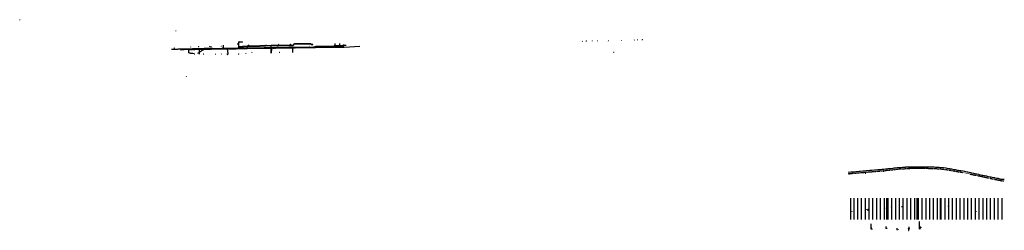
# Model space of a CAD drawing. Header units: feet. Extents: x 2475603 to 2488584, y 497700 to 500482.
import ezdxf

# ---------------------------------------------------------------- set-up
doc = ezdxf.new("R2010")
doc.units = ezdxf.units.FT
doc.header["$MEASUREMENT"] = 0
for name, pattern in [('DASHED', [0.75, 0.5, -0.25]), ('DASHED2', [0.375, 0.25, -0.125]), ('OhDOT_USTN2', [0.11, 0.069, -0.041])]:
    doc.linetypes.add(name, pattern=pattern)
for name, color, linetype in [('BR_P_Gen_Hatch', 253, 'Continuous'), ('PF_X_Ground_Line', 3, 'OhDOT_USTN2'), ('UT_P_Electric_Cells', 1, 'Continuous'), ('UT_P_Water', 5, 'water'), ('UT_P_Water_Cells', 5, 'Continuous'), ('UT_X_DuctBank', 30, 'teleex'), ('UT_X_Gas', 190, 'gasex'), ('UT_X_Misc_Cells', 7, 'Continuous'), ('UT_X_Telecom', 30, 'teleex'), ('UT_X_Water', 133, 'waterex'), ('XS_P_Excavation_Limits', 30, 'Continuous')]:
    doc.layers.add(name, color=color, linetype=linetype)
doc.layers.add('SC_Scratch1', color=7, linetype='Continuous', plot=False)
doc.layers.add('SC_Scratch2', color=7, linetype='Continuous', plot=False)
doc.styles.add('Standard-Linetype-Ex', font='font30.shx')
doc.styles.add('Standard-Linetype-Pr', font='font31.shx')
doc.linetypes.add('gasex', pattern='A,0.2,-0.1,0.2,-0.1,0.2,-0.1,0.2,-0.1,["G",Standard-Linetype-Ex,S=0.14,R=0,X=0,Y=-0.05],-0.25', length=1.45)
doc.linetypes.add('teleex', pattern='A,0.2,-0.1,0.2,-0.1,0.2,-0.1,0.2,-0.1,["T",Standard-Linetype-Ex,S=0.14,R=0,X=0,Y=-0.05],-0.2', length=1.4)
doc.linetypes.add('water', pattern='A,1,-0.2,["W",Standard-Linetype-Pr,S=0.14,R=0,X=-0.1,Y=-0.05],-0.15', length=1.35)
doc.linetypes.add('waterex', pattern='A,0.2,-0.1,0.2,-0.1,0.2,-0.1,0.2,-0.1,["W",Standard-Linetype-Ex,S=0.14,R=0,X=0,Y=-0.05],-0.2', length=1.4)

# ---------------------------------------------------------------- blocks, each defined once
blk = doc.blocks.new('PPP')
at = {"lineweight": 0}
h = blk.add_hatch(color=256, dxfattribs=at)
edge = h.paths.add_edge_path()
edge.add_arc((0, 0), 0.065, 0, 360)
at = {"lineweight": 13}
for p, q in [((0.04, 0.16), (-0.04, -0.14)), ((0.03, 0.1), (0.09, 0.1)), ((0.04, 0.16), (0.09, 0.16))]:
    blk.add_line(p, q, dxfattribs=at)
at = {"lineweight": 13, "extrusion": (0, 0, -1)}
blk.add_arc((-0.09, 0.13), 0.0319, 88.8767, 271.1233, dxfattribs=at)
blk = doc.blocks.new('DM')
at = {"layer": 'UT_X_Misc_Cells', "linetype": 'Continuous', "lineweight": 0}
h = blk.add_hatch(color=2, dxfattribs=at)
edge = h.paths.add_edge_path()
edge.add_arc((0, 0), 0.01, 0, 360)
at = {"layer": 'UT_X_Misc_Cells', "color": 2, "linetype": 'Continuous', "lineweight": 0}
blk.add_arc((0.04, 0), 0.04, 90, 270, dxfattribs=at)
blk = doc.blocks.new('A$Ceef5994d')
at = {"layer": 'UT_P_Water_Cells'}
h = blk.add_hatch(color=256, dxfattribs=at)
h.dxf.hatch_style = 1
edge = h.paths.add_edge_path()
edge.add_ellipse((0, 0), major_axis=(0.547, 0.745), ratio=1, start_angle=126.2757, end_angle=486.2757)
for p, q in [((-1, 1), (-2, 2)), ((1, 1), (2, 2)), ((-1, -2), (1, -2)), ((0, -1), (0, -2))]:
    blk.add_line(p, q, dxfattribs=at)
blk.add_ellipse((0, 0), major_axis=(0.547, 0.745), ratio=1, start_param=2.203927, end_param=8.487112, dxfattribs=at)
blk = doc.blocks.new('WGV_Proposed')
for points in [[(-0.04, 0.04), (0, 0), (0.04, 0.04, 0.198912), (0, 0.05, 0.198912)], [(-0.04, -0.04, 0.198912), (0, -0.05, 0.198912), (0.04, -0.04), (0, 0)]]:
    blk.add_hatch(color=7).paths.add_polyline_path(points)
at = {"color": 7, "flags": 128}
for points in [[(-0.04, -0.04), (0.04, 0.04)], [(0.04, -0.04), (-0.04, 0.04)]]:
    blk.add_lwpolyline(points, dxfattribs=at)
at = {"color": 7}
blk.add_circle((0, 0), 0.05, dxfattribs=at)

msp = doc.modelspace()

# ---------------------------------------------------------------- hatches: boundary and pattern name
at = {"layer": 'BR_P_Gen_Hatch'}
h = msp.add_hatch(dxfattribs=at)
h.set_pattern_fill('ANSI31', color=256, scale=20)
h.paths.add_polyline_path([(2478496, 500122), (2478543, 500127), (2478603, 500131), (2478626, 500131), (2478695, 500132), (2478768, 500134), (2478827, 500136), (2478919, 500139), (2478946, 500139), (2478968, 500139), (2478995, 500137), (2479017, 500138), (2479094, 500139), (2479096, 500139), (2479168, 500140), (2479180, 500140), (2479207, 500140), (2479227, 500161), (2479406, 500163), (2479409, 500163), (2479436, 500163), (2479449, 500153), (2479453, 500153), (2479455, 500153), (2479468, 500152), (2479469, 500154), (2479456, 500155), (2479454, 500155), (2479450, 500155), (2479437, 500165), (2479409, 500165), (2479406, 500165), (2479226, 500163), (2479206, 500142), (2479180, 500142), (2479168, 500142), (2479096, 500141), (2479094, 500141), (2479017, 500140), (2478995, 500139), (2478968, 500141), (2478946, 500141), (2478919, 500141), (2478827, 500138), (2478768, 500136), (2478695, 500134), (2478626, 500133), (2478603, 500133), (2478543, 500129), (2478496, 500124)])
h = msp.add_hatch(dxfattribs=at)
h.set_pattern_fill('ANSI31', color=256, scale=20)
h.paths.add_polyline_path([(2479850, 500119), (2479502, 500115), (2478922, 500105), (2478603, 500102), (2478571, 500099), (2478459, 500098), (2478343, 500094), (2478285, 500096), (2478096, 500092), (2477841, 500087), (2477841, 500089), (2478096, 500094), (2478284, 500098), (2478284, 500106), (2478286, 500106), (2478286, 500098), (2478343, 500096), (2478459, 500100), (2478492, 500100), (2478492, 500103), (2478492, 500105), (2478494, 500105), (2478494, 500103), (2478494, 500100), (2478571, 500101), (2478603, 500104), (2478922, 500107), (2479502, 500117), (2479850, 500121)])
h = msp.add_hatch(dxfattribs=at)
h.set_pattern_fill('ANSI31', color=256, scale=20)
h.paths.add_polyline_path([(2479756, 500136), (2479756, 500120), (2479758, 500120), (2479758, 500136)])
h = msp.add_hatch(dxfattribs=at)
h.set_pattern_fill('ANSI31', color=256, scale=20)
h.paths.add_polyline_path([(2479822, 500138), (2479822, 500120), (2479820, 500120), (2479820, 500138)])
at = {"layer": 'XS_P_Excavation_Limits', "transparency": 33554559}
h = msp.add_hatch(color=9, dxfattribs=at)
h.dxf.hatch_style = 1
h.paths.add_polyline_path([(2479765, 500137), (2479811, 500138), (2479811, 500143), (2479824, 500144), (2479824, 500138), (2479859, 500138), (2479859, 500122), (2479859, 500117), (2479847, 500117), (2479847, 500122), (2479854, 500122), (2479854, 500133), (2479824, 500133), (2479819, 500133), (2479760, 500132), (2479755, 500132), (2479513, 500128), (2479483, 500120), (2478495, 500104), (2478490, 500104), (2478287, 500101), (2478282, 500101), (2477921, 500096), (2477843, 500093), (2477843, 500086), (2477825, 500086), (2477824, 500099), (2477921, 500101), (2478278, 500106), (2478278, 500111), (2478287, 500111), (2478287, 500106), (2478490, 500109), (2478490, 500114), (2478500, 500114), (2478500, 500109), (2479482, 500125), (2479512, 500133), (2479755, 500137), (2479755, 500142), (2479765, 500142)])

# ---------------------------------------------------------------- linework, layer by layer
at = {"color": 6}
for p, q in [((2486993, 498482), (2486993, 498478)), ((2486993, 498476), (2486993, 498472)), ((2487060, 498497), (2487060, 498491)), ((2487201, 498514), (2487201, 498510)), ((2487201, 498508), (2487201, 498504)), ((2487813, 498508), (2487813, 498502)), ((2486557, 498446), (2486557, 498440)), ((2486732, 498466), (2486732, 498460)), ((2488183, 498436), (2488183, 498430)), ((2486764, 497981), (2486764, 497975)), ((2487026, 497997), (2487026, 497993)), ((2487026, 497991), (2487026, 497987)), ((2487092, 498012), (2487092, 498006)), ((2487234, 498018), (2487234, 498014)), ((2487234, 498011), (2487234, 498007)), ((2487846, 498023), (2487846, 498017)), ((2488215, 497951), (2488215, 497945))]:
    msp.add_line(p, q, dxfattribs=at)
for points in [[(2488467, 498374), (2488467, 498370)], [(2488531, 498361), (2488531, 498357)]]:
    msp.add_lwpolyline(points, dxfattribs=at)
at = {"layer": 'PF_X_Ground_Line', "color": 4, "linetype": 'DASHED', "ltscale": 0.5, "flags": 128}
msp.add_lwpolyline([(2486527, 498451), (2486534, 498450), (2486535, 498450), (2486564, 498452), (2486580, 498453), (2486613, 498455), (2486626, 498457), (2486631, 498457), (2486639, 498458), (2486673, 498461), (2486686, 498462), (2486720, 498465), (2486733, 498466), (2486766, 498469), (2486779, 498470), (2486813, 498473), (2486826, 498474), (2486839, 498475), (2486873, 498478), (2486886, 498479), (2486919, 498482), (2486933, 498483), (2486954, 498485), (2486957, 498485), (2486972, 498487), (2486977, 498488), (2486980, 498488), (2486985, 498488), (2486987, 498489), (2486992, 498490), (2486993, 498490), (2486996, 498490), (2487020, 498492), (2487020, 498492), (2487021, 498492), (2487027, 498493), (2487029, 498493), (2487031, 498493), (2487033, 498493), (2487035, 498493), (2487037, 498494), (2487039, 498494), (2487040, 498494), (2487042, 498494), (2487056, 498496), (2487057, 498496), (2487070, 498497), (2487073, 498497), (2487086, 498499), (2487120, 498502), (2487133, 498504), (2487149, 498505), (2487151, 498506), (2487154, 498506), (2487155, 498506), (2487174, 498508), (2487175, 498508), (2487178, 498508), (2487180, 498508), (2487181, 498509), (2487182, 498509), (2487184, 498509), (2487185, 498509), (2487186, 498509), (2487187, 498509), (2487196, 498510), (2487205, 498511), (2487219, 498512), (2487225, 498512), (2487245, 498513), (2487249, 498513), (2487266, 498514), (2487268, 498514), (2487270, 498515), (2487276, 498515), (2487277, 498516), (2487279, 498516), (2487281, 498516), (2487282, 498516), (2487284, 498516), (2487288, 498517), (2487302, 498517), (2487356, 498520), (2487382, 498521), (2487415, 498521), (2487429, 498521), (2487461, 498521), (2487475, 498521), (2487507, 498520), (2487522, 498520), (2487535, 498520), (2487568, 498520), (2487581, 498519), (2487614, 498518), (2487628, 498518), (2487661, 498517), (2487674, 498516), (2487687, 498516), (2487720, 498513), (2487733, 498512), (2487766, 498509), (2487779, 498508), (2487812, 498504), (2487825, 498502), (2487858, 498497), (2487871, 498494), (2487884, 498492), (2487917, 498486), (2487931, 498483), (2487964, 498478), (2487977, 498475), (2487993, 498473), (2487994, 498473), (2488008, 498470), (2488041, 498464), (2488054, 498461), (2488087, 498454), (2488100, 498451), (2488133, 498444), (2488147, 498441), (2488173, 498436), (2488187, 498433), (2488187, 498433), (2488193, 498431), (2488208, 498429), (2488218, 498427), (2488219, 498426), (2488242, 498422), (2488251, 498420), (2488290, 498412), (2488299, 498410), (2488339, 498401), (2488347, 498399), (2488355, 498397), (2488394, 498388), (2488403, 498387), (2488433, 498380), (2488440, 498378), (2488449, 498376), (2488455, 498375), (2488457, 498374), (2488481, 498371), (2488493, 498368), (2488521, 498362), (2488537, 498359), (2488544, 498357), (2488565, 498354), (2488572, 498355), (2488582, 498355), (2488584, 498355)], dxfattribs=at)
at = {"layer": 'PF_X_Ground_Line', "color": 6, "linetype": 'Continuous'}
msp.add_lwpolyline([(2486528, 498471), (2486535, 498470), (2486535, 498470), (2486563, 498472), (2486579, 498473), (2486611, 498475), (2486625, 498476), (2486629, 498477), (2486637, 498478), (2486671, 498481), (2486684, 498482), (2486718, 498485), (2486731, 498486), (2486764, 498489), (2486778, 498490), (2486811, 498493), (2486825, 498494), (2486838, 498495), (2486871, 498498), (2486884, 498499), (2486917, 498502), (2486931, 498503), (2486951, 498505), (2486954, 498505), (2486970, 498507), (2486974, 498507), (2486978, 498508), (2486981, 498508), (2486982, 498508), (2486983, 498509), (2486989, 498509), (2486990, 498509), (2486990, 498509), (2486990, 498510), (2486995, 498510), (2487019, 498512), (2487019, 498512), (2487020, 498512), (2487020, 498512), (2487020, 498512), (2487027, 498513), (2487028, 498513), (2487029, 498513), (2487030, 498513), (2487032, 498513), (2487034, 498513), (2487037, 498514), (2487038, 498514), (2487040, 498514), (2487054, 498516), (2487055, 498516), (2487068, 498517), (2487071, 498517), (2487084, 498519), (2487117, 498522), (2487131, 498524), (2487148, 498525), (2487149, 498526), (2487153, 498526), (2487154, 498526), (2487172, 498528), (2487173, 498528), (2487175, 498528), (2487177, 498528), (2487179, 498528), (2487180, 498529), (2487181, 498529), (2487182, 498529), (2487183, 498529), (2487183, 498529), (2487184, 498529), (2487185, 498529), (2487185, 498529), (2487194, 498530), (2487203, 498531), (2487218, 498532), (2487225, 498532), (2487244, 498533), (2487247, 498533), (2487264, 498534), (2487266, 498534), (2487268, 498535), (2487273, 498535), (2487274, 498535), (2487276, 498536), (2487278, 498536), (2487280, 498536), (2487283, 498536), (2487287, 498537), (2487301, 498537), (2487355, 498540), (2487382, 498541), (2487415, 498541), (2487429, 498541), (2487462, 498541), (2487475, 498541), (2487508, 498540), (2487522, 498540), (2487535, 498540), (2487568, 498540), (2487582, 498539), (2487615, 498538), (2487628, 498538), (2487661, 498537), (2487675, 498536), (2487688, 498535), (2487721, 498533), (2487734, 498532), (2487768, 498529), (2487781, 498528), (2487815, 498524), (2487828, 498522), (2487861, 498516), (2487874, 498514), (2487888, 498512), (2487921, 498505), (2487935, 498503), (2487967, 498497), (2487981, 498495), (2487997, 498492), (2487998, 498492), (2488012, 498490), (2488044, 498484), (2488058, 498481), (2488091, 498474), (2488104, 498471), (2488137, 498464), (2488151, 498461), (2488177, 498455), (2488191, 498452), (2488191, 498452), (2488197, 498451), (2488211, 498448), (2488222, 498446), (2488223, 498446), (2488246, 498441), (2488255, 498439), (2488294, 498431), (2488303, 498429), (2488343, 498420), (2488351, 498419), (2488359, 498417), (2488399, 498408), (2488407, 498406), (2488437, 498400), (2488444, 498398), (2488454, 498396), (2488461, 498394), (2488462, 498394), (2488485, 498390), (2488497, 498388), (2488525, 498381), (2488540, 498378), (2488547, 498377), (2488566, 498374), (2488570, 498374), (2488580, 498375), (2488582, 498375)], dxfattribs=at)
at = {"layer": 'SC_Scratch1'}
msp.add_line((2487393, 498528), (2487393, 498524), dxfattribs=at)
at = {"layer": 'SC_Scratch1', "color": 6}
for p, q in [((2486750, 498454), (2486759, 498454)), ((2486782, 497968), (2486792, 497968))]:
    msp.add_line(p, q, dxfattribs=at)
at = {"layer": 'SC_Scratch1', "flags": 128}
for points in [[(2478496, 500122), (2478543, 500127), (2478603, 500131), (2478626, 500131), (2478695, 500132), (2478768, 500134), (2478827, 500136), (2478919, 500139), (2478946, 500139), (2478968, 500139), (2478995, 500137), (2479017, 500138), (2479094, 500139), (2479096, 500139), (2479168, 500140), (2479180, 500140), (2479207, 500140), (2479227, 500161), (2479406, 500163), (2479409, 500163), (2479436, 500163), (2479449, 500153), (2479453, 500153), (2479455, 500153), (2479468, 500152), (2479469, 500154), (2479456, 500155), (2479454, 500155), (2479450, 500155), (2479437, 500165), (2479409, 500165), (2479406, 500165), (2479226, 500163), (2479206, 500142), (2479180, 500142), (2479168, 500142), (2479096, 500141), (2479094, 500141), (2479017, 500140), (2478995, 500139), (2478968, 500141), (2478946, 500141), (2478919, 500141), (2478827, 500138), (2478768, 500136), (2478695, 500134), (2478626, 500133), (2478603, 500133), (2478543, 500129), (2478496, 500124)], [(2479850, 500119), (2479502, 500115), (2478922, 500105), (2478603, 500102), (2478571, 500099), (2478459, 500098), (2478343, 500094), (2478285, 500096), (2478096, 500092), (2477841, 500087), (2477841, 500089), (2478096, 500094), (2478284, 500098), (2478284, 500106), (2478286, 500106), (2478286, 500098), (2478343, 500096), (2478459, 500100), (2478492, 500100), (2478492, 500103), (2478492, 500105), (2478494, 500105), (2478494, 500103), (2478494, 500100), (2478571, 500101), (2478603, 500104), (2478922, 500107), (2479502, 500117), (2479850, 500121)]]:
    msp.add_lwpolyline(points, close=True, dxfattribs=at)
msp.add_lwpolyline([(2479756, 500136), (2479756, 500120), (2479758, 500120), (2479758, 500136), (2479756, 500136)], dxfattribs=at)
at = {"layer": 'SC_Scratch2'}
for p, q in [((2477830, 500089), (2477830, 500087)), ((2487487, 497740), (2487487, 497734))]:
    msp.add_line(p, q, dxfattribs=at)
at = {"layer": 'SC_Scratch2', "color": 6}
msp.add_line((2487171, 497715), (2487171, 497728), dxfattribs=at)
at = {"layer": 'SC_Scratch2'}
for points in [[(2479755, 500142), (2479765, 500142)], [(2479757, 500144), (2479757, 500139)], [(2486833, 497714), (2486833, 497710)], [(2486842, 497721), (2486842, 497717)], [(2487027, 497725), (2487027, 497721)], [(2487029, 497725), (2487029, 497721)], [(2487170, 497705), (2487170, 497701)], [(2487172, 497705), (2487172, 497701)], [(2487186, 497712), (2487186, 497708)], [(2487320, 497724), (2487320, 497729)], [(2487326, 497718), (2487326, 497714)], [(2487328, 497718), (2487328, 497714)]]:
    msp.add_lwpolyline(points, dxfattribs=at)
msp.add_lwpolyline([(2479822, 500138), (2479822, 500120), (2479820, 500120), (2479820, 500138)], close=True, dxfattribs=at)
at = {"layer": 'SC_Scratch2', "color": 2}
msp.add_lwpolyline([(2487322, 498521), (2487530, 498521)], dxfattribs=at)
at = {"layer": 'SC_Scratch2', "color": 3}
for points in [[(2487416, 498521), (2487416, 498536)], [(2487426, 498521), (2487426, 498536)], [(2487436, 498521), (2487436, 498536)]]:
    msp.add_lwpolyline(points, dxfattribs=at)
at = {"layer": 'SC_Scratch2', "color": 6}
for points in [[(2486561, 497844), (2486561, 498124)], [(2486603, 497844), (2486603, 498124)], [(2486653, 497844), (2486653, 498124)], [(2486703, 497844), (2486703, 498124)], [(2486753, 497844), (2486753, 498124)], [(2486803, 497844), (2486803, 498124)], [(2486853, 497844), (2486853, 498124)], [(2486903, 497844), (2486903, 498124)], [(2486953, 497844), (2486953, 498124)], [(2487003, 497844), (2487003, 498124)], [(2487034, 497844), (2487034, 498124)], [(2487053, 497844), (2487053, 498124)], [(2487103, 497844), (2487103, 498124)], [(2487153, 497844), (2487153, 498124)], [(2487203, 497844), (2487203, 498124)], [(2487253, 497844), (2487253, 498124)], [(2487303, 497844), (2487303, 498124)], [(2487353, 497844), (2487353, 498124)], [(2487403, 497844), (2487403, 498124)], [(2487436, 497844), (2487436, 498124)], [(2487453, 497844), (2487453, 498124)], [(2487503, 497844), (2487503, 498124)], [(2487553, 497844), (2487553, 498124)], [(2487603, 497844), (2487603, 498124)], [(2487653, 497844), (2487653, 498124)], [(2487703, 497844), (2487703, 498124)], [(2487743, 497844), (2487743, 498124)], [(2487753, 497844), (2487753, 498124)], [(2487803, 497844), (2487803, 498124)], [(2487853, 497844), (2487853, 498124)], [(2487903, 497844), (2487903, 498124)], [(2487953, 497844), (2487953, 498124)], [(2488003, 497844), (2488003, 498124)], [(2488053, 497844), (2488053, 498124)], [(2488103, 497844), (2488103, 498124)], [(2488153, 497844), (2488153, 498124)], [(2488203, 497844), (2488203, 498124)], [(2488254, 497844), (2488254, 498124)], [(2488304, 497844), (2488304, 498124)], [(2488354, 497844), (2488354, 498124)], [(2488404, 497844), (2488404, 498124)], [(2488454, 497844), (2488454, 498124)], [(2488504, 497844), (2488504, 498124)], [(2488554, 497844), (2488554, 498124)], [(2488504, 497864), (2488504, 497864)], [(2486828, 497714), (2486828, 497788)], [(2486833, 497724), (2486833, 497740)], [(2487028, 497735), (2487028, 497752)], [(2487327, 497745), (2487327, 497728)], [(2487465, 497720), (2487465, 497817)], [(2487472, 497734), (2487472, 497730)], [(2487473, 497744), (2487473, 497756)], [(2487474, 497734), (2487474, 497730)]]:
    msp.add_lwpolyline(points, dxfattribs=at)
at = {"layer": 'SC_Scratch2', "color": 2}
for points in [[(2486832, 497722), (2486834, 497722), (2486834, 497714), (2486832, 497714)], [(2487027, 497733), (2487029, 497733), (2487029, 497725), (2487027, 497725)], [(2487170, 497713), (2487172, 497713), (2487172, 497705), (2487170, 497705)], [(2487326, 497726), (2487328, 497726), (2487328, 497718), (2487326, 497718)], [(2487472, 497742), (2487474, 497742), (2487474, 497734), (2487472, 497734)]]:
    msp.add_lwpolyline(points, close=True, dxfattribs=at)
at = {"layer": 'UT_P_Water', "linetype": 'Continuous', "const_width": 0.5, "flags": 128}
for points in [[(2479091, 500158), (2479092, 500116)], [(2479098, 500158), (2479098, 500116)], [(2479419, 500163), (2479420, 500121)], [(2477836, 500111), (2477837, 500095)], [(2477958, 500028), (2477957, 500099)], [(2477963, 500028), (2477962, 500099)], [(2478338, 500020), (2478337, 500104)], [(2478933, 500048), (2478932, 500114)], [(2479195, 500047), (2479194, 500118)]]:
    msp.add_lwpolyline(points, dxfattribs=at)
at = {"layer": 'UT_P_Water_Cells', "color": 6, "const_width": 0.25, "flags": 128}
for points in [[(2477839, 500087), (2477840, 500087), (2477840, 500089), (2477839, 500089)], [(2477842, 500090), (2477841, 500089), (2477841, 500087), (2477842, 500088)], [(2478284, 500108), (2478284, 500107), (2478286, 500107), (2478286, 500108)], [(2478286, 500105), (2478286, 500106), (2478284, 500106), (2478284, 500105)], [(2478492, 500107), (2478492, 500106), (2478494, 500106), (2478494, 500107)], [(2478494, 500104), (2478494, 500105), (2478492, 500105), (2478492, 500104)], [(2478495, 500122), (2478496, 500122), (2478495, 500124), (2478494, 500124)], [(2478497, 500124), (2478496, 500124), (2478496, 500122), (2478497, 500122)], [(2479756, 500138), (2479756, 500137), (2479758, 500137), (2479758, 500138)], [(2479758, 500135), (2479758, 500136), (2479756, 500136), (2479756, 500135)], [(2479820, 500140), (2479820, 500139), (2479822, 500139), (2479822, 500140)], [(2479822, 500137), (2479822, 500138), (2479820, 500138), (2479820, 500137)]]:
    msp.add_lwpolyline(points, dxfattribs=at)
at = {"layer": 'UT_P_Water_Cells', "color": 6, "const_width": 0.25, "elevation": 1061, "flags": 128}
for points in [[(2479849, 500119), (2479850, 500119), (2479850, 500121), (2479849, 500121)], [(2479852, 500121), (2479851, 500121), (2479851, 500119), (2479852, 500119)]]:
    msp.add_lwpolyline(points, dxfattribs=at)
at = {"layer": 'UT_P_Water_Cells', "color": 6}
for points in [[(2487320, 497700), (2487327, 497700), (2487327, 497718)], [(2487465, 497720), (2487473, 497720), (2487473, 497734)]]:
    msp.add_lwpolyline(points, dxfattribs=at)
at = {"layer": 'UT_X_DuctBank', "flags": 128}
for points in [[(2477605, 500092), (2477608, 500093), (2477618, 500093), (2477628, 500093), (2477638, 500093), (2477648, 500093), (2477658, 500094), (2477668, 500094), (2477678, 500094), (2477688, 500094), (2477698, 500095), (2477708, 500095), (2477718, 500095), (2477718, 500095), (2477728, 500095), (2477738, 500096), (2477748, 500096), (2477758, 500096), (2477768, 500096), (2477770, 500097), (2477780, 500097), (2477790, 500097), (2477795, 500097), (2477805, 500097), (2477815, 500098), (2477825, 500098), (2477833, 500098), (2477838, 500098), (2477848, 500099), (2477858, 500099), (2477868, 500099), (2477878, 500099), (2477888, 500100), (2477898, 500100), (2477908, 500100), (2477918, 500100), (2477928, 500101), (2477938, 500101), (2477948, 500101), (2477958, 500102), (2477968, 500102), (2477978, 500102), (2477988, 500102), (2477998, 500103), (2478008, 500103), (2478018, 500103), (2478028, 500103), (2478038, 500104), (2478048, 500104), (2478052, 500104), (2478058, 500104), (2478062, 500104), (2478072, 500105), (2478082, 500105), (2478092, 500105), (2478102, 500105), (2478112, 500106), (2478122, 500106), (2478128, 500106), (2478132, 500106), (2478142, 500106), (2478144, 500107)], [(2477832, 500045), (2477832, 500051), (2477832, 500061), (2477832, 500071), (2477832, 500081), (2477833, 500091), (2477833, 500101)], [(2477832, 500045), (2477837, 500045), (2477847, 500043), (2477857, 500042), (2477867, 500041), (2477877, 500040), (2477887, 500039), (2477908, 500035)], [(2477954, 500040), (2477963, 500046), (2477971, 500051), (2477980, 500057), (2477988, 500062), (2477996, 500068), (2478005, 500073), (2478013, 500079), (2478022, 500084), (2478030, 500090), (2478038, 500095), (2478047, 500100), (2478052, 500104)], [(2479748, 500142), (2479756, 500142), (2479776, 500142), (2479786, 500142), (2479796, 500142), (2479806, 500143), (2479816, 500143), (2479826, 500143), (2479836, 500143), (2479846, 500143), (2479856, 500143), (2479866, 500144), (2479876, 500144), (2479886, 500144), (2479896, 500144), (2479906, 500144)]]:
    msp.add_lwpolyline(points, dxfattribs=at)
at = {"layer": 'UT_X_Gas'}
msp.add_lwpolyline([(2478918, 500040), (2478917, 500127)], dxfattribs=at)
at = {"layer": 'UT_X_Telecom', "linetype": 'DASHED2', "ltscale": 0.5}
for points in [[(2486753, 498473), (2486755, 498473), (2486755, 498465), (2486753, 498465)], [(2486536, 498448), (2486546, 498448), (2486546, 498440), (2486536, 498440)], [(2486572, 497954), (2486574, 497954), (2486574, 497946), (2486572, 497946)], [(2486782, 497980), (2486792, 497980), (2486792, 497972), (2486782, 497972)]]:
    msp.add_lwpolyline(points, close=True, dxfattribs=at)
at = {"layer": 'UT_X_Water', "extrusion": (0.00115, -0.038518, 0.999257)}
msp.add_line((2479095, 500152), (2479096, 500140), dxfattribs=at)
at = {"layer": 'UT_X_Water', "flags": 128}
for points in [[(2478469, 500161), (2478494, 500161)], [(2478493, 500099), (2478493, 500103), (2478493, 500113), (2478493, 500123), (2478493, 500133), (2478493, 500143), (2478494, 500153), (2478494, 500163), (2478494, 500189)], [(2478493, 500123), (2478543, 500128), (2478603, 500132), (2478626, 500132), (2478695, 500133), (2478768, 500135), (2478827, 500137), (2478919, 500140), (2478946, 500140), (2478968, 500140), (2478995, 500138), (2479017, 500139), (2479094, 500140), (2479096, 500140), (2479168, 500141), (2479180, 500141), (2479206, 500141), (2479227, 500162), (2479406, 500164), (2479409, 500164), (2479437, 500164), (2479449, 500154), (2479454, 500154), (2479455, 500154), (2479468, 500153)], [(2478494, 500188), (2478541, 500188)], [(2479406, 500164), (2479406, 500168)], [(2479756, 500169), (2479757, 500146), (2479757, 500119)], [(2479818, 500169), (2479821, 500144), (2479822, 500119)], [(2477725, 500086), (2477774, 500087), (2478096, 500093), (2478285, 500097), (2478343, 500095), (2478459, 500099), (2478571, 500100), (2478603, 500103), (2478922, 500106), (2479502, 500116), (2479881, 500120), (2480087, 500131)], [(2477968, 500091), (2477969, 500028)], [(2478093, 500109), (2478096, 500096), (2478096, 500093)], [(2478284, 500146), (2478285, 500097)], [(2478340, 500095), (2478346, 500035), (2478345, 500019)], [(2478603, 500132), (2478603, 500126), (2478603, 500123), (2478603, 500121), (2478604, 500116), (2478606, 500116), (2478609, 500117)], [(2478925, 500042), (2478927, 500106)], [(2479094, 500152), (2479094, 500140)], [(2479200, 500110), (2479201, 500047)], [(2479873, 500120), (2479876, 500149), (2479876, 500153)]]:
    msp.add_lwpolyline(points, dxfattribs=at)
at = {"layer": 'UT_X_Water'}
for points in [[(2478469, 500160), (2478469, 500161), (2478469, 500161), (2478469, 500162)], [(2478496, 500189), (2478495, 500189), (2478494, 500189), (2478493, 500189)], [(2478541, 500187), (2478542, 500188), (2478541, 500189), (2478542, 500190)], [(2478285, 500146), (2478284, 500146), (2478284, 500146), (2478283, 500146)], [(2478347, 500018), (2478346, 500019), (2478345, 500018), (2478344, 500019)]]:
    msp.add_spline(points, degree=3, dxfattribs=at)
at = {"layer": 'XS_P_Excavation_Limits'}
msp.add_lwpolyline([(2477843, 500093), (2477843, 500086), (2477825, 500086), (2477824, 500099), (2477921, 500101), (2478278, 500106), (2478278, 500111), (2478287, 500111), (2478287, 500106), (2478490, 500109), (2478490, 500114), (2478500, 500114), (2478500, 500109), (2479482, 500125), (2479512, 500133), (2479755, 500137), (2479755, 500142), (2479765, 500142), (2479765, 500137), (2479811, 500138), (2479811, 500143), (2479824, 500144), (2479824, 500138), (2479859, 500138), (2479859, 500117), (2479852, 500117), (2479847, 500117), (2479847, 500122), (2479852, 500122), (2479854, 500122), (2479854, 500133), (2479824, 500133), (2479819, 500133), (2479760, 500132), (2479755, 500132), (2479513, 500128), (2479483, 500120), (2478495, 500104), (2478490, 500104), (2478287, 500101), (2478282, 500101), (2477921, 500096)], close=True, dxfattribs=at)

# ---------------------------------------------------------------- block references
at = {"layer": 'UT_P_Electric_Cells', "xscale": 20, "yscale": 20, "zscale": 20}
for p in [(2475605, 500479), (2477662, 500333), (2479018, 500157), (2483021, 500197), (2483072, 500198), (2483151, 500199), (2483221, 500200), (2483364, 500202), (2483537, 500209), (2483707, 500214), (2483749, 500214), (2483811, 500216), (2477640, 500106), (2477857, 500121), (2477907, 500025), (2477962, 500123), (2478028, 500027), (2478106, 500125), (2478184, 500027), (2478261, 500129), (2478262, 500028), (2478333, 500029), (2478488, 500026), (2478586, 500033), (2478665, 500045), (2479030, 500049), (2483435, 500052), (2477800, 499732)]:
    msp.add_blockref('PPP', p, dxfattribs=at)
at = {"layer": 'UT_P_Electric_Cells', "color": 1, "xscale": 20, "yscale": 20, "zscale": 20, "rotation": 91.23126838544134}
for p in [(2483749, 500224), (2483811, 500226)]:
    msp.add_blockref('DM', p, dxfattribs=at)
at = {"layer": 'UT_P_Water_Cells'}
for p, rotation in [((2479174, 500156), 1.082799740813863), ((2479429, 500160), 0.8840420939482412), ((2478126, 500124), 1.082799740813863), ((2478619, 500143), 1.082799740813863), ((2478849, 500150), 1.082799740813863)]:
    msp.add_blockref('A$Ceef5994d', p, dxfattribs=dict(at, rotation=rotation))
at = {"layer": 'UT_P_Water_Cells', "xscale": 20, "yscale": 20, "zscale": 20}
for p in [(2477838, 500088, 1084), (2479853, 500120, 1061)]:
    msp.add_blockref('WGV_Proposed', p, dxfattribs=at)

doc.saveas('drawing.dxf')
